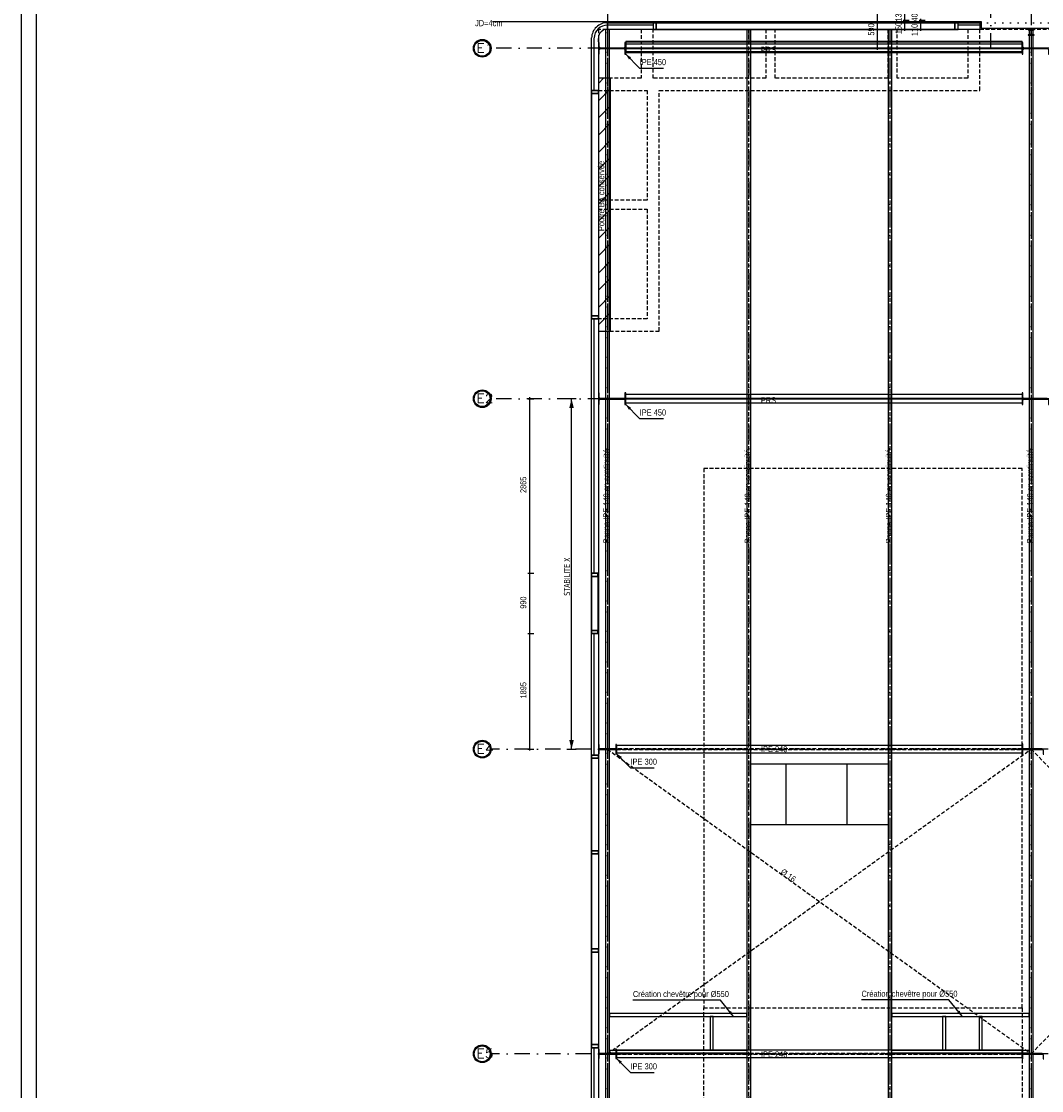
# Model space of a CAD drawing. Extents: x 293186 to 369035, y -341273 to -122059.
# Tile 42 of 64: x 309896 to 326632, y -191010 to -173464. Entities that reach past the tile are written whole.
import ezdxf

# ---------------------------------------------------------------- set-up
doc = ezdxf.new("R2010")
doc.units = 0
doc.header["$LTSCALE"] = 50
for name, pattern in [('CADWORK_21', [0]), ('DASHDOT', [10, 5, -2.5, 0, -2.5]), ('DOT', [2.5, 0, -2.5]), ('HIDDEN', [1.875, 1.25, -0.625])]:
    doc.linetypes.add(name, pattern=pattern)
doc.layers.get('0').update_dxf_attribs({"color": 1, "linetype": 'CONTINUOUS'})
doc.layers.add('ECHELLE_1_50', color=7, linetype='CONTINUOUS')
doc.styles.add('ARIAL', font='txt')
doc.styles.add('CADWORK5', font='ROMAND', dxfattribs={"width": 0.8})
doc.styles.add('TAHOMA', font='txt')
pattern_1 = [(0, (0, 0), (150, 17.675), [0, -17.675])]

# ---------------------------------------------------------------- blocks, each defined once
blk = doc.blocks.new('CDWK_EXTR_2')
at = {"color": 0}
blk.add_solid([(0, 0), (2, 0.5), (2, -0.5)], dxfattribs=at)
blk = doc.blocks.new('CDWK_EXTR_3')
at = {"color": 0}
blk.add_line((0, 1), (0, -1), dxfattribs=at)
blk.add_solid([(0, 0), (2, 0.5), (2, -0.5)], dxfattribs=at)
blk = doc.blocks.new('*D110')
at = {"layer": 'ECHELLE_1_50'}
h = blk.add_hatch(color=150, dxfattribs=at)
edge = h.paths.add_edge_path()
edge.add_arc((318230, -179656), 6.25, 0, 360)
h = blk.add_hatch(color=150, dxfattribs=at)
edge = h.paths.add_edge_path()
edge.add_arc((318230, -182521), 6.25, 0, 360)
at = {"layer": 'ECHELLE_1_50', "color": 150}
for p, q in [((318205, -179656), (318305, -179656)), ((318230, -179631), (318230, -182546)), ((318205, -182521), (318305, -182521))]:
    blk.add_line(p, q, dxfattribs=at)
at = {"layer": 'ECHELLE_1_50', "color": 26, "style": 'ARIAL', "width": 0.75}
blk.add_text('2865', height=100, rotation=90, dxfattribs=at).set_placement((318180, -181203))
blk = doc.blocks.new('*D111')
at = {"layer": 'ECHELLE_1_50'}
h = blk.add_hatch(color=150, dxfattribs=at)
edge = h.paths.add_edge_path()
edge.add_arc((318230, -182521), 6.25, 0, 360)
h = blk.add_hatch(color=150, dxfattribs=at)
edge = h.paths.add_edge_path()
edge.add_arc((318230, -183511), 6.25, 0, 360)
at = {"layer": 'ECHELLE_1_50', "color": 150}
for p, q in [((318205, -182521), (318305, -182521)), ((318230, -182496), (318230, -183536)), ((318205, -183511), (318305, -183511))]:
    blk.add_line(p, q, dxfattribs=at)
at = {"layer": 'ECHELLE_1_50', "color": 26, "style": 'ARIAL', "width": 0.75}
blk.add_text('990', height=100, rotation=90, dxfattribs=at).set_placement((318180, -183102))
blk = doc.blocks.new('*D112')
at = {"layer": 'ECHELLE_1_50'}
h = blk.add_hatch(color=150, dxfattribs=at)
edge = h.paths.add_edge_path()
edge.add_arc((318230, -183511), 6.25, 0, 360)
h = blk.add_hatch(color=150, dxfattribs=at)
edge = h.paths.add_edge_path()
edge.add_arc((318230, -185406), 6.25, 0, 360)
at = {"layer": 'ECHELLE_1_50', "color": 150}
for p, q in [((318205, -183511), (318305, -183511)), ((318230, -183486), (318230, -185431)), ((318205, -185406), (318305, -185406))]:
    blk.add_line(p, q, dxfattribs=at)
at = {"layer": 'ECHELLE_1_50', "color": 26, "style": 'ARIAL', "width": 0.75}
blk.add_text('1895', height=100, rotation=90, dxfattribs=at).set_placement((318180, -184573))
blk = doc.blocks.new('*D253')
at = {"layer": 'ECHELLE_1_50'}
h = blk.add_hatch(color=150, dxfattribs=at)
edge = h.paths.add_edge_path()
edge.add_arc((324385, -173446), 6.25, 0, 360)
h = blk.add_hatch(color=150, dxfattribs=at)
edge = h.paths.add_edge_path()
edge.add_arc((324385, -173596), 6.25, 0, 360)
at = {"layer": 'ECHELLE_1_50', "color": 150}
for p, q in [((324360, -173446), (324460, -173446)), ((324385, -173421), (324385, -173621)), ((324360, -173596), (324310, -173596))]:
    blk.add_line(p, q, dxfattribs=at)
at = {"layer": 'ECHELLE_1_50', "color": 26, "style": 'ARIAL', "width": 0.75}
blk.add_text('150', height=100, rotation=90, dxfattribs=at).set_placement((324335, -173674))
blk = doc.blocks.new('*D254')
at = {"layer": 'ECHELLE_1_50'}
h = blk.add_hatch(color=150, dxfattribs=at)
edge = h.paths.add_edge_path()
edge.add_arc((324385, -173317), 6.25, 0, 360)
h = blk.add_hatch(color=150, dxfattribs=at)
edge = h.paths.add_edge_path()
edge.add_arc((324385, -173446), 6.25, 0, 360)
at = {"layer": 'ECHELLE_1_50', "color": 150}
for p, q in [((324360, -173317), (324460, -173317)), ((324385, -173292), (324385, -173471)), ((324360, -173446), (324460, -173446))]:
    blk.add_line(p, q, dxfattribs=at)
at = {"layer": 'ECHELLE_1_50', "color": 26, "style": 'ARIAL', "width": 0.75}
blk.add_text('130', height=100, rotation=90, dxfattribs=at).set_placement((324335, -173467))
blk = doc.blocks.new('*D255')
at = {"layer": 'ECHELLE_1_50'}
h = blk.add_hatch(color=150, dxfattribs=at)
edge = h.paths.add_edge_path()
edge.add_arc((324648, -173446), 6.25, 0, 360)
h = blk.add_hatch(color=150, dxfattribs=at)
edge = h.paths.add_edge_path()
edge.add_arc((324648, -173486), 6.25, 0, 360)
at = {"layer": 'ECHELLE_1_50', "color": 150}
for p, q in [((324623, -173446), (324723, -173446)), ((324623, -173486), (324723, -173486)), ((324648, -173421), (324648, -173511))]:
    blk.add_line(p, q, dxfattribs=at)
at = {"layer": 'ECHELLE_1_50', "color": 26, "style": 'ARIAL', "width": 0.75}
blk.add_text('40', height=100, rotation=90, dxfattribs=at).set_placement((324598, -173466))
blk = doc.blocks.new('*D256')
at = {"layer": 'ECHELLE_1_50'}
h = blk.add_hatch(color=150, dxfattribs=at)
edge = h.paths.add_edge_path()
edge.add_arc((324648, -173486), 6.25, 0, 360)
h = blk.add_hatch(color=150, dxfattribs=at)
edge = h.paths.add_edge_path()
edge.add_arc((324648, -173596), 6.25, 0, 360)
at = {"layer": 'ECHELLE_1_50', "color": 150}
for p, q in [((324623, -173486), (324723, -173486)), ((324648, -173461), (324648, -173621)), ((324623, -173596), (324723, -173596))]:
    blk.add_line(p, q, dxfattribs=at)
at = {"layer": 'ECHELLE_1_50', "color": 26, "style": 'ARIAL', "width": 0.75}
blk.add_text('110', height=100, rotation=90, dxfattribs=at).set_placement((324598, -173704))
blk = doc.blocks.new('*D257')
at = {"layer": 'ECHELLE_1_50'}
h = blk.add_hatch(color=150, dxfattribs=at)
edge = h.paths.add_edge_path()
edge.add_arc((323937, -173317), 6.25, 0, 360)
h = blk.add_hatch(color=150, dxfattribs=at)
edge = h.paths.add_edge_path()
edge.add_arc((323937, -173906), 6.25, 0, 360)
at = {"layer": 'ECHELLE_1_50', "color": 150}
for p, q in [((323912, -173317), (324012, -173317)), ((323937, -173292), (323937, -173931)), ((323912, -173906), (324012, -173906))]:
    blk.add_line(p, q, dxfattribs=at)
at = {"layer": 'ECHELLE_1_50', "color": 26, "style": 'ARIAL', "width": 0.75}
blk.add_text('590', height=100, rotation=90, dxfattribs=at).set_placement((323887, -173697))

msp = doc.modelspace()

# ---------------------------------------------------------------- hatches: boundary and pattern name
at = {"layer": 'ECHELLE_1_50', "linetype": 'CONTINUOUS'}
h = msp.add_hatch(dxfattribs=at)
h.set_pattern_fill('DOTS1', color=5, scale=23.622048, style=0, pattern_type=2)
h.set_pattern_definition(pattern_1)
h.paths.add_polyline_path([(326311, -173902), (319811, -173902), (319811, -173910), (326311, -173910)])
h = msp.add_hatch(dxfattribs=at)
h.set_pattern_fill('ANSI31', color=212, scale=62.992521, style=0, pattern_type=2)
h.set_pattern_definition([(45, (0, 0), (141.42136, -141.42136), [])])
h.paths.add_polyline_path([(319361, -178546), (319561, -178546), (319561, -174396), (319361, -174396)])
h = msp.add_hatch(dxfattribs=at)
h.set_pattern_fill('DOTS1', color=5, scale=23.622048, style=0, pattern_type=2)
h.set_pattern_definition(pattern_1)
h.paths.add_polyline_path([(326311, -179652), (319811, -179652), (319811, -179660), (326311, -179660)])

# ---------------------------------------------------------------- linework, layer by layer
at = {"layer": 'ECHELLE_1_50', "color": 158, "linetype": 'DASHDOT'}
msp.add_line((325801, -173906), (325801, -132729), dxfattribs=at)
at = {"layer": 'ECHELLE_1_50', "color": 3, "linetype": 'DASHDOT'}
for p, q in [((319511, -172774), (319511, -202445)), ((326461, -172774), (326461, -202445)), ((342441, -173906), (317601, -173906)), ((342441, -179656), (317601, -179656)), ((348244, -185406), (317601, -185406)), ((348244, -190406), (317601, -190406))]:
    msp.add_line(p, q, dxfattribs=at)
at = {"layer": 'ECHELLE_1_50', "color": 2}
for p, q in [((320261, -173526), (319510, -173526)), ((319511, -173486), (325621, -173486)), ((325621, -173526), (325261, -173526)), ((325621, -173596), (319509, -173596)), ((319251, -183511), (319251, -173736)), ((319291, -174596), (319291, -173737)), ((319361, -173737), (319361, -194406)), ((319251, -174596), (319361, -174596)), ((319361, -178346), (319251, -178346)), ((319291, -182521), (319291, -178346)), ((319251, -182521), (319361, -182521)), ((319361, -183511), (319251, -183511)), ((319251, -199476), (319251, -183511)), ((319291, -185506), (319291, -183511)), ((319251, -185506), (319361, -185506)), ((319361, -190306), (319251, -190306)), ((319291, -191406), (319291, -190306))]:
    msp.add_line(p, q, dxfattribs=at)
at = {"layer": 'ECHELLE_1_50', "color": 3}
for p, q in [((319511, -173596), (319511, -173486)), ((319511, -173506), (319511, -173606))]:
    msp.add_line(p, q, dxfattribs=at)
at = {"layer": 'ECHELLE_1_50', "color": 106}
for p, q in [((320311, -173486), (320261, -173486)), ((320261, -173486), (320261, -173596)), ((320261, -173486), (320261, -173486)), ((320311, -173596), (320311, -173486)), ((320311, -173486), (320311, -173486)), ((320311, -173596), (320311, -173486)), ((320311, -173486), (320311, -173486)), ((320311, -173486), (320311, -173596)), ((320311, -173486), (325211, -173486)), ((320311, -173486), (325211, -173486)), ((325211, -173596), (325211, -173486)), ((325211, -173486), (325211, -173486)), ((325211, -173486), (325211, -173596)), ((325261, -173486), (325211, -173486)), ((325211, -173486), (325211, -173596)), ((325211, -173486), (325211, -173486)), ((325261, -173596), (325261, -173486)), ((325261, -173486), (325261, -173486)), ((320261, -173596), (320311, -173596)), ((320261, -173596), (320261, -173596)), ((320311, -173596), (320311, -173596)), ((320311, -173596), (320311, -173596)), ((325211, -173596), (320311, -173596)), ((320311, -173596), (325211, -173596)), ((325211, -173596), (325211, -173596)), ((325211, -173596), (325261, -173596)), ((325211, -173596), (325211, -173596)), ((325261, -173596), (325261, -173596)), ((319251, -174596), (319251, -174646)), ((319361, -174596), (319251, -174596)), ((319251, -174596), (319251, -174596)), ((319251, -174646), (319361, -174646)), ((319251, -174646), (319251, -174646)), ((319251, -174646), (319361, -174646)), ((319361, -174646), (319251, -174646)), ((319251, -174646), (319251, -174646)), ((319251, -178296), (319251, -174646)), ((319251, -174646), (319251, -178296)), ((319361, -174646), (319361, -174596)), ((319361, -174596), (319361, -174596)), ((319361, -174646), (319361, -174646)), ((319361, -174646), (319361, -174646)), ((319361, -174646), (319361, -178296)), ((319361, -174646), (319361, -178296)), ((319251, -178296), (319251, -178346)), ((319361, -178296), (319251, -178296)), ((319251, -178296), (319251, -178296)), ((319251, -178296), (319251, -178296)), ((319251, -178296), (319361, -178296)), ((319361, -178296), (319251, -178296)), ((319251, -178346), (319361, -178346)), ((319251, -178346), (319251, -178346)), ((319361, -178346), (319361, -178296)), ((319361, -178296), (319361, -178296)), ((319361, -178296), (319361, -178296)), ((319361, -178346), (319361, -178346)), ((319251, -182521), (319251, -182571)), ((319351, -182521), (319251, -182521)), ((319251, -182521), (319251, -182521)), ((319251, -182571), (319351, -182571)), ((319251, -182571), (319251, -182571)), ((319251, -182571), (319351, -182571)), ((319351, -182571), (319251, -182571)), ((319251, -182571), (319251, -182571)), ((319251, -183461), (319251, -182571)), ((319251, -182571), (319251, -183461)), ((319351, -182571), (319351, -182521)), ((319351, -182521), (319351, -182521)), ((319351, -182571), (319351, -182571)), ((319351, -182571), (319351, -182571)), ((319351, -182571), (319351, -183461)), ((319351, -182571), (319351, -183461)), ((319251, -183461), (319251, -183511)), ((319351, -183461), (319251, -183461)), ((319251, -183461), (319251, -183461)), ((319251, -183461), (319251, -183461)), ((319251, -183461), (319351, -183461)), ((319351, -183461), (319251, -183461)), ((319251, -183511), (319351, -183511)), ((319251, -183511), (319251, -183511)), ((319351, -183511), (319351, -183461)), ((319351, -183461), (319351, -183461)), ((319351, -183461), (319351, -183461)), ((319351, -183511), (319351, -183511)), ((319251, -185506), (319251, -185556)), ((319361, -185506), (319251, -185506)), ((319251, -185506), (319251, -185506)), ((319251, -185556), (319361, -185556)), ((319251, -185556), (319251, -185556)), ((319251, -185556), (319361, -185556)), ((319361, -185556), (319251, -185556)), ((319251, -185556), (319251, -185556)), ((319251, -187076), (319251, -185556)), ((319251, -185556), (319251, -187076)), ((319361, -185556), (319361, -185506)), ((319361, -185506), (319361, -185506)), ((319361, -185556), (319361, -185556)), ((319361, -185556), (319361, -185556)), ((319361, -185556), (319361, -187076)), ((319361, -185556), (319361, -187076)), ((319251, -187076), (319251, -187076)), ((319251, -187076), (319361, -187076)), ((319361, -187076), (319251, -187076)), ((319251, -187076), (319251, -187126)), ((319361, -187076), (319251, -187076)), ((319251, -187076), (319251, -187076)), ((319251, -187126), (319361, -187126)), ((319361, -187126), (319251, -187126)), ((319251, -187126), (319251, -187126)), ((319251, -188686), (319251, -187126)), ((319251, -187126), (319251, -188686)), ((319251, -187126), (319361, -187126)), ((319251, -187126), (319251, -187126)), ((319361, -187076), (319361, -187076)), ((319361, -187126), (319361, -187076)), ((319361, -187076), (319361, -187076)), ((319361, -187126), (319361, -187126)), ((319361, -187126), (319361, -188686)), ((319361, -187126), (319361, -188686)), ((319361, -187126), (319361, -187126)), ((319251, -188686), (319251, -188686)), ((319251, -188686), (319361, -188686)), ((319361, -188686), (319251, -188686)), ((319251, -188686), (319251, -188736)), ((319361, -188686), (319251, -188686)), ((319251, -188686), (319251, -188686)), ((319251, -188736), (319361, -188736)), ((319361, -188736), (319251, -188736)), ((319251, -188736), (319251, -188736)), ((319251, -190256), (319251, -188736)), ((319251, -188736), (319251, -190256)), ((319251, -188736), (319361, -188736)), ((319251, -188736), (319251, -188736)), ((319361, -188686), (319361, -188686)), ((319361, -188736), (319361, -188686)), ((319361, -188686), (319361, -188686)), ((319361, -188736), (319361, -188736)), ((319361, -188736), (319361, -190256)), ((319361, -188736), (319361, -190256)), ((319361, -188736), (319361, -188736)), ((319251, -190256), (319251, -190306)), ((319361, -190256), (319251, -190256)), ((319251, -190256), (319251, -190256)), ((319251, -190256), (319251, -190256)), ((319251, -190256), (319361, -190256)), ((319361, -190256), (319251, -190256)), ((319251, -190306), (319361, -190306)), ((319251, -190306), (319251, -190306)), ((319361, -190306), (319361, -190256)), ((319361, -190256), (319361, -190256)), ((319361, -190256), (319361, -190256)), ((319361, -190306), (319361, -190306))]:
    msp.add_line(p, q, dxfattribs=at)
at = {"layer": 'ECHELLE_1_50', "color": 2, "linetype": 'DOT'}
msp.add_line((325621, -173486), (341151, -173486), dxfattribs=at)
at = {"layer": 'ECHELLE_1_50', "color": 2, "linetype": 'CONTINUOUS'}
msp.add_line((325621, -173486), (325621, -173596), dxfattribs=at)
at = {"layer": 'ECHELLE_1_50', "color": 4, "linetype": 'HIDDEN'}
for p, q in [((319509, -173596), (319509, -201406)), ((319514, -201406), (319514, -173596)), ((321826, -173596), (321826, -201406)), ((321830, -201406), (321830, -173596)), ((324143, -173596), (324143, -201406)), ((324147, -201406), (324147, -173596)), ((326459, -173596), (326459, -201406)), ((326464, -201406), (326464, -173596))]:
    msp.add_line(p, q, dxfattribs=at)
at = {"layer": 'ECHELLE_1_50', "color": 4, "linetype": 'DASHDOT'}
for p, q in [((319511, -173596), (319511, -201406)), ((321828, -173596), (321828, -201406)), ((324145, -173596), (324145, -201406)), ((326461, -173596), (326461, -201406))]:
    msp.add_line(p, q, dxfattribs=at)
at = {"layer": 'ECHELLE_1_50', "color": 5}
for p, q in [((326511, -173596), (326411, -173596)), ((326411, -173596), (326411, -173605)), ((326411, -173605), (326443, -173605)), ((326443, -173683), (326411, -173683)), ((326411, -173683), (326411, -173692)), ((326411, -173692), (326511, -173692)), ((326458, -173620), (326458, -173668)), ((326464, -173668), (326464, -173620)), ((326479, -173605), (326511, -173605)), ((326511, -173683), (326479, -173683)), ((326511, -173605), (326511, -173596)), ((326511, -173692), (326511, -173683))]:
    msp.add_line(p, q, dxfattribs=at)
at = {"layer": 'ECHELLE_1_50', "color": 190}
msp.add_line((319361, -173801), (319361, -173746), dxfattribs=at)
at = {"layer": 'ECHELLE_1_50', "color": 5, "linetype": 'CONTINUOUS'}
for p, q in [((326311, -173806), (319811, -173806)), ((319811, -173958), (326311, -173958))]:
    msp.add_line(p, q, dxfattribs=at)
at = {"layer": 'ECHELLE_1_50', "color": 1}
msp.add_line((318921, -185406), (318921, -179656), dxfattribs=at)
at = {"layer": 'ECHELLE_1_50', "color": 5, "linetype": 'HIDDEN'}
for p, q in [((326311, -185403), (319661, -185403)), ((319661, -185410), (326311, -185410)), ((326311, -190403), (319661, -190403)), ((319661, -190410), (326311, -190410))]:
    msp.add_line(p, q, dxfattribs=at)
at = {"layer": 'ECHELLE_1_50', "color": 5, "linetype": 'DASHDOT'}
for p, q in [((319661, -185406), (326311, -185406)), ((319661, -190406), (326311, -190406))]:
    msp.add_line(p, q, dxfattribs=at)
at = {"layer": 'ECHELLE_1_50', "color": 4}
for p, q in [((321860, -185646, 2540), (324113, -185646, 2540)), ((322441, -186646, 2540), (322441, -185646, 2540)), ((323441, -186646, 2540), (323441, -185646, 2540)), ((324113, -186646, 2540), (321860, -186646, 2540))]:
    msp.add_line(p, q, dxfattribs=at)
at = {"layer": 'ECHELLE_1_50', "color": 32, "linetype": 'CONTINUOUS'}
for points in [[(351846, -122122), (351846, -203225), (309896, -203225), (309896, -122122), (351846, -122122)], [(351596, -122372), (351596, -202975), (310146, -202975), (310146, -122372), (351596, -122372)]]:
    msp.add_lwpolyline(points, dxfattribs=at)
at = {"layer": 'ECHELLE_1_50', "color": 190, "linetype": 'CADWORK_21'}
msp.add_lwpolyline([(317622, -173466), (325641, -173466), (325641, -173576), (341171, -173576), (341171, -173576), (341171, -182676), (341171, -182696), (351052, -182696)], dxfattribs=at)
at = {"layer": 'ECHELLE_1_50', "color": 7, "linetype": 'HIDDEN'}
msp.add_lwpolyline([(347561, -196291), (347561, -182756), (341151, -182756), (341151, -173596), (319361, -173596), (319361, -199516), (310911, -199516), (310911, -201791)], dxfattribs=at)
msp.add_lwpolyline([(325421, -174596), (325621, -174596), (325621, -173596), (325421, -173596), (325421, -174396), (324261, -174396), (324261, -173596), (324111, -173596), (324111, -174396), (322261, -174396), (322261, -173596), (322111, -173596), (322111, -174396), (320261, -174396), (320261, -173596), (320061, -173596), (320061, -174396), (319361, -174396), (319361, -174596), (320161, -174596), (320161, -176396), (319361, -176396), (319361, -176546), (320161, -176546), (320161, -178346), (319361, -178346), (319361, -178546), (320361, -178546), (320361, -174596)], close=True, dxfattribs=at)
at = {"layer": 'ECHELLE_1_50', "color": 4, "linetype": 'CONTINUOUS'}
for points in [[(319479, -173596), (319479, -201406), (319543, -201406), (319543, -173596), (319479, -173596)], [(321796, -173596), (321796, -201406), (321860, -201406), (321860, -173596), (321796, -173596)], [(324113, -173596), (324113, -201406), (324177, -201406), (324177, -173596), (324113, -173596)], [(326429, -173596), (326429, -201406), (326493, -201406), (326493, -173596), (326429, -173596)]]:
    msp.add_lwpolyline(points, dxfattribs=at)
at = {"layer": 'ECHELLE_1_50', "color": 5, "linetype": 'CONTINUOUS'}
for points in [[(319776, -173902), (319397, -173902, -0.414214), (319376, -173881), (319376, -173811), (319361, -173811), (319361, -173853), (319361, -173959), (319361, -174001), (319376, -174001), (319376, -173932, -0.414214), (319397, -173911), (319776, -173911, -0.414214), (319797, -173932), (319797, -174001), (319811, -174001)], [(319811, -174001), (319811, -173811), (319797, -173811), (319797, -173881, -0.414214), (319776, -173902)], [(326726, -173902), (326347, -173902, -0.414214), (326326, -173881), (326326, -173811), (326311, -173811), (326311, -173853), (326311, -173959), (326311, -174001), (326326, -174001), (326326, -173932, -0.414214), (326347, -173911), (326726, -173911, -0.414214), (326747, -173932), (326747, -174001), (326761, -174001)], [(319776, -179652), (319397, -179652, -0.414214), (319376, -179631), (319376, -179561), (319361, -179561), (319361, -179603), (319361, -179709), (319361, -179751), (319376, -179751), (319376, -179682, -0.414214), (319397, -179661), (319776, -179661, -0.414214), (319797, -179682), (319797, -179751), (319811, -179751)], [(319811, -179751), (319811, -179561), (319797, -179561), (319797, -179631, -0.414214), (319776, -179652)], [(326726, -179652), (326347, -179652, -0.414214), (326326, -179631), (326326, -179561), (326311, -179561), (326311, -179603), (326311, -179709), (326311, -179751), (326326, -179751), (326326, -179682, -0.414214), (326347, -179661), (326726, -179661, -0.414214), (326747, -179682), (326747, -179751), (326761, -179751)], [(319635, -185403), (319387, -185403, -0.414214), (319372, -185388), (319372, -185331), (319361, -185331), (319361, -185366), (319361, -185446), (319361, -185481), (319372, -185481), (319372, -185425, -0.414214), (319387, -185410), (319635, -185410, -0.414214), (319650, -185425), (319650, -185481), (319661, -185481)], [(319661, -185481), (319661, -185331), (319650, -185331), (319650, -185388, -0.414214), (319635, -185403)], [(326640, -185402), (326342, -185402, -0.414214), (326324, -185384), (326324, -185321), (326311, -185321), (326311, -185361), (326311, -185451), (326311, -185491), (326324, -185491), (326324, -185428, -0.414214), (326342, -185410), (326640, -185410, -0.414214), (326658, -185428), (326658, -185491), (326671, -185491)], [(319635, -190403), (319387, -190403, -0.414214), (319372, -190388), (319372, -190331), (319361, -190331), (319361, -190366), (319361, -190446), (319361, -190481), (319372, -190481), (319372, -190425, -0.414214), (319387, -190410), (319635, -190410, -0.414214), (319650, -190425), (319650, -190481), (319661, -190481)], [(319661, -190481), (319661, -190331), (319650, -190331), (319650, -190388, -0.414214), (319635, -190403)], [(326640, -190402), (326342, -190402, -0.414214), (326324, -190384), (326324, -190321), (326311, -190321), (326311, -190361), (326311, -190451), (326311, -190491), (326324, -190491), (326324, -190428, -0.414214), (326342, -190410), (326640, -190410, -0.414214), (326658, -190428), (326658, -190491), (326671, -190491)]]:
    msp.add_lwpolyline(points, format="xyb", dxfattribs=at)
for points in [[(319811, -173967), (326311, -173967), (326311, -173796), (319811, -173796), (319811, -173967)], [(319661, -185466), (326311, -185466), (326311, -185346), (319661, -185346), (319661, -185466)], [(319661, -190466), (326311, -190466), (326311, -190346), (319661, -190346), (319661, -190466)]]:
    msp.add_lwpolyline(points, dxfattribs=at)
for points in [[(319811, -173831), (326311, -173831), (326311, -173981), (319811, -173981)], [(326311, -173902), (319811, -173902), (319811, -173910), (326311, -173910)], [(319811, -179581), (326311, -179581), (326311, -179731), (319811, -179731)], [(326311, -179652), (319811, -179652), (319811, -179660), (326311, -179660)]]:
    msp.add_lwpolyline(points, close=True, dxfattribs=at)
at = {"layer": 'ECHELLE_1_50', "color": 7, "linetype": 'CONTINUOUS'}
for points in [[(319811, -174001), (320038, -174232), (320428, -174232)], [(319811, -179751), (320038, -179982), (320428, -179982)], [(319661, -185481), (319888, -185712), (320278, -185712)], [(321580, -189796), (321362, -189525), (319928, -189525)], [(325330, -189791), (325112, -189520), (323678, -189520)], [(319661, -190481), (319888, -190712), (320278, -190712)]]:
    msp.add_lwpolyline(points, dxfattribs=at)
msp.add_lwpolyline([(319361, -178546), (319561, -178546), (319561, -174396), (319361, -174396)], close=True, dxfattribs=at)
at = {"layer": 'ECHELLE_1_50', "color": 32, "linetype": 'HIDDEN'}
msp.add_lwpolyline([(326311, -180801), (321091, -180801), (321091, -189654), (326311, -189654)], close=True, dxfattribs=at)
at = {"layer": 'ECHELLE_1_50', "color": 1, "linetype": 'HIDDEN'}
for points in [[(319511, -190406), (326461, -185406), (331312, -190406), (336151, -185406), (341001, -190406), (347461, -185406)], [(319511, -185406), (326461, -190406), (331312, -185406), (336151, -190406), (341001, -185406), (347461, -190406)]]:
    msp.add_lwpolyline(points, dxfattribs=at)
at = {"layer": 'ECHELLE_1_50', "color": 32, "linetype": 'HIDDEN'}
msp.add_lwpolyline([(326311, -189654), (326311, -194189), (321091, -194189), (321091, -189654)], dxfattribs=at)
at = {"layer": 'ECHELLE_1_50', "color": 3, "linetype": 'CONTINUOUS'}
for centre, radius in [((317456, -173906), 145), ((317456, -173906), 130), ((317456, -179656), 145), ((317456, -179656), 130), ((317456, -185406), 145), ((317456, -185406), 130), ((317456, -190406), 145), ((317456, -190406), 130)]:
    msp.add_circle(centre, radius, dxfattribs=at)
at = {"layer": 'ECHELLE_1_50', "color": 2}
for radius, start, end in [(253, 88.3564, 179.3979), (213, 88.2238, 179.3493), (143, 87.813, 179.1988)]:
    msp.add_arc((319504, -173739), radius, start, end, dxfattribs=at)
at = {"layer": 'ECHELLE_1_50', "color": 5}
for centre, start, end in [((326443, -173620), 0, 90), ((326443, -173668), 270, 360), ((326479, -173620), 90, 180), ((326479, -173668), 180, 270)]:
    msp.add_arc(centre, 15, start, end, dxfattribs=at)
at = {"layer": 'ECHELLE_1_50', "color": 1, "linetype": 'CONTINUOUS'}
for points in [[(321796, -189746, 2540), (319543, -189746, 2540), (319543, -189796, 2540), (321796, -189796, 2540)], [(321246, -189796, 2540), (321196, -189796, 2540), (321196, -190346, 2540), (321246, -190346, 2540)], [(326429, -189746, 2540), (324177, -189746, 2540), (324177, -189796, 2540), (326429, -189796, 2540)], [(325059, -189796, 2540), (325009, -189796, 2540), (325009, -190346, 2540), (325059, -190346, 2540)], [(325659, -189796, 2540), (325609, -189796, 2540), (325609, -190346, 2540), (325659, -190346, 2540)], [(319543, -190346, 2540), (321796, -190346, 2540), (321796, -190396, 2540), (319543, -190396, 2540)], [(324177, -190346, 2540), (326429, -190346, 2540), (326429, -190396, 2540), (324177, -190396, 2540)]]:
    msp.add_3dface(points, dxfattribs=at)

# ---------------------------------------------------------------- block references
at = {"layer": 'ECHELLE_1_50', "color": 0}
for name in ['*D257', '*D254', '*D253', '*D255', '*D256', '*D110', '*D111', '*D112']:
    msp.add_blockref(name, (0, 0), dxfattribs=at)
at = {"layer": 'ECHELLE_1_50', "color": 7, "linetype": 'CONTINUOUS', "xscale": 50, "yscale": 50, "zscale": 50}
for p, rotation in [((319811, -174001), 314.51853676), ((319811, -179751), 314.51853676), ((319661, -185481), 314.51853723), ((321580, -189796), 128.70987594), ((325330, -189791), 128.70987594), ((319661, -190481), 314.51853723)]:
    msp.add_blockref('CDWK_EXTR_2', p, dxfattribs=dict(at, rotation=rotation))
at = {"layer": 'ECHELLE_1_50', "color": 1, "xscale": 75, "yscale": 75, "zscale": 75}
for p, rotation in [((318921, -179656), 270), ((318921, -185406), 90)]:
    msp.add_blockref('CDWK_EXTR_3', p, dxfattribs=dict(at, rotation=rotation))

# ---------------------------------------------------------------- texts
at = {"layer": 'ECHELLE_1_50', "color": 190, "style": 'ARIAL', "width": 0.8}
msp.add_text('JD=4cm', height=100, dxfattribs=at).set_placement((317338, -173543))
at = {"layer": 'ECHELLE_1_50', "color": 96, "style": 'CADWORK5', "width": 1.125}
for s, p in [('E1', (317361, -173976)), ('E2', (317361, -179726)), ('E4', (317361, -185476)), ('E5', (317361, -190476))]:
    msp.add_text(s, height=150, dxfattribs=at).set_placement(p)
at = {"layer": 'ECHELLE_1_50', "color": 7, "style": 'ARIAL', "width": 0.8}
for s, p in [('PRS', (322027, -173981)), ('IPE 450', (320038, -174182)), ('PRS', (322027, -179731)), ('IPE 450', (320038, -179932)), ('IPE 240', (322027, -185456)), ('IPE 300', (319888, -185662)), ('Création chevêtre pour %%C550', (319928, -189475)), ('Création chevêtre pour %%C550', (323678, -189470)), ('IPE 240', (322027, -190466)), ('IPE 300', (319888, -190662))]:
    msp.add_text(s, height=100, dxfattribs=at).set_placement(p)
for s, rotation, p in [('Poutre BA conservée', 90, (319459, -176906)), ('Panne IPE 140 en continuité', 90, (319543, -182029)), ('Panne IPE 140 en continuité', 90, (321860, -182029)), ('Panne IPE 140 en continuité', 90, (324177, -182029)), ('Panne IPE 140 en continuité', 90, (326493, -182029)), ('%%C 16', 324.269, (322341, -187442))]:
    msp.add_text(s, height=100, rotation=rotation, dxfattribs=at).set_placement(p)
at = {"layer": 'ECHELLE_1_50', "color": 1, "style": 'TAHOMA', "width": 0.8}
msp.add_text('STABILITE X', height=100, rotation=90, dxfattribs=at).set_placement((318896, -182889))

doc.saveas('drawing.dxf')
